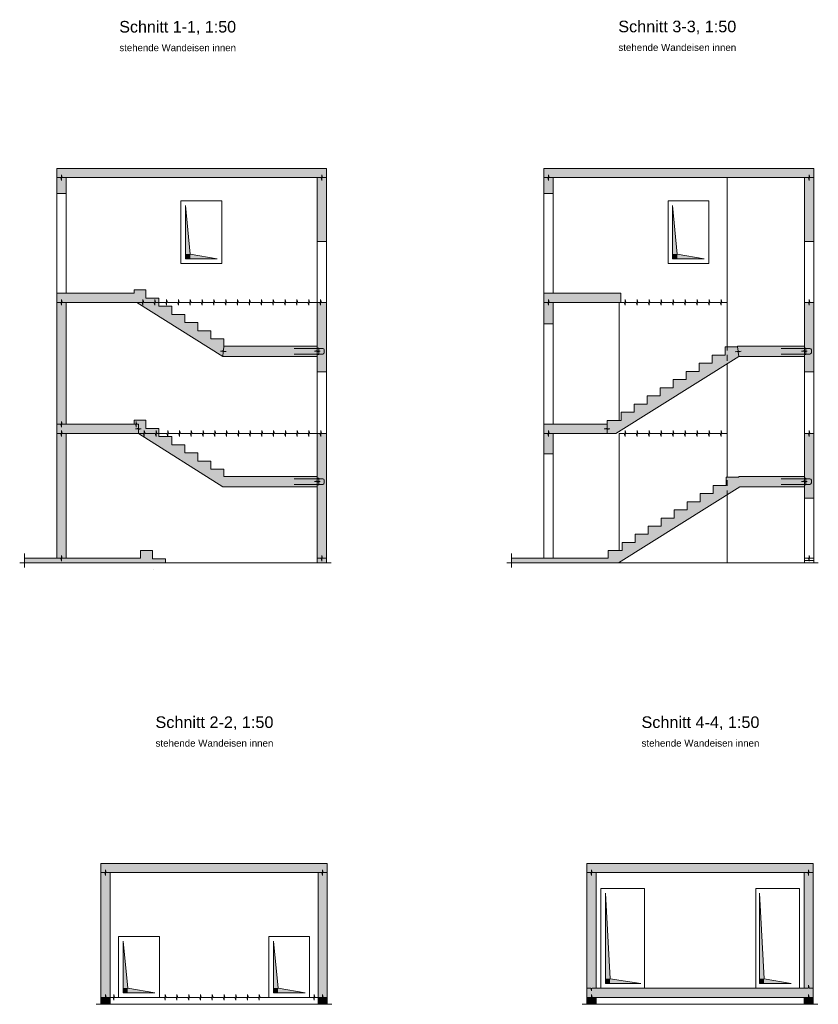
# Model space of a CAD drawing. Header units: metres. Extents: x 1.3 to 40.1, y 2.9 to 25.8.
# Tile 2 of 2: x 22.9 to 40.1, y 4.6 to 25.8. Entities that reach past the tile are written whole.
import ezdxf

# ---------------------------------------------------------------- set-up
doc = ezdxf.new("R2010")
doc.units = ezdxf.units.M
doc.linetypes.add('AUSGEZOGEN', pattern=[0])
doc.linetypes.add('STRICHLINIE_S4', pattern=[0.165, 0.125, -0.04])
for name, color, linetype, lineweight in [('XR$1$Aussparungszeichen', 117, 'AUSGEZOGEN', 35), ('XR$1$Beton Ansicht', 117, 'AUSGEZOGEN', 35), ('XR$1$Beton geschnitten', 117, 'AUSGEZOGEN', 50), ('XR$1$Beton verdeckt vorne', 117, 'STRICHLINIE_S4', 25), ('XR$1$Betonierfugen', 7, 'AUSGEZOGEN', 25), ('XR$1$Einbauteile AE Wand', 5, 'AUSGEZOGEN', 35), ('XR$1$Schnittbegrenzung', 7, 'AUSGEZOGEN', 25), ('XR$1$Stilflaeche', 7, 'AUSGEZOGEN', 25), ('XR$1$Text Schnitt', 7, 'AUSGEZOGEN', 25)]:
    doc.layers.add(name, color=color, linetype=linetype, lineweight=lineweight)
doc.styles.add('ARIAL', font='arial.ttf')

msp = doc.modelspace()

# ---------------------------------------------------------------- hatches: boundary and pattern name
at = {"layer": 'XR$1$Aussparungszeichen', "linetype": 'AUSGEZOGEN', "lineweight": 13, "transparency": 33554687}
for points in [[(26.51, 21.8), (26.51, 20.75), (26.61, 20.75)], [(37.01, 21.8), (37.01, 20.75), (37.11, 20.75)], [(26.61, 20.75), (26.51, 20.75), (26.51, 20.65), (26.61, 20.65)], [(26.61, 20.75), (26.61, 20.65), (27.19, 20.65)], [(37.11, 20.75), (37.01, 20.75), (37.01, 20.65), (37.11, 20.65)], [(37.11, 20.75), (37.11, 20.65), (37.69, 20.65)], [(35.562, 6.97), (35.562, 5.12), (35.662, 5.12)], [(38.882, 6.97), (38.882, 5.12), (38.982, 5.12)], [(25.165, 5.93), (25.165, 4.92), (25.265, 4.92)], [(28.405, 5.93), (28.405, 4.92), (28.505, 4.92)], [(35.662, 5.12), (35.562, 5.12), (35.562, 5.02), (35.662, 5.02)], [(35.662, 5.12), (35.662, 5.02), (36.322, 5.02)], [(38.982, 5.12), (38.882, 5.12), (38.882, 5.02), (38.982, 5.02)], [(38.982, 5.12), (38.982, 5.02), (39.562, 5.02)], [(25.265, 4.92), (25.165, 4.92), (25.165, 4.82), (25.265, 4.82)], [(25.265, 4.92), (25.265, 4.82), (25.845, 4.82)], [(28.505, 4.92), (28.405, 4.92), (28.405, 4.82), (28.505, 4.82)], [(28.505, 4.92), (28.505, 4.82), (29.085, 4.82)]]:
    msp.add_hatch(color=7, dxfattribs=at).paths.add_polyline_path(points)
at = {"layer": 'XR$1$Stilflaeche', "linetype": 'AUSGEZOGEN', "lineweight": 13, "transparency": 33554687}
for points in [[(23.735, 22.4), (29.35, 22.4), (29.35, 21.02), (29.55, 21.02), (29.55, 22.6), (23.735, 22.6)], [(38.185, 22.6), (34.235, 22.6), (34.235, 22.06), (34.435, 22.06), (34.435, 22.4), (38.185, 22.4)], [(40.05, 22.4), (40.05, 22.6), (38.185, 22.6), (38.185, 22.4)], [(23.735, 22.06), (23.935, 22.06), (23.935, 22.4), (23.735, 22.4)], [(39.85, 21.02), (40.05, 21.02), (40.05, 22.4), (39.85, 22.4)], [(27.335, 18.921), (27.055, 18.921), (27.055, 19.097), (26.775, 19.097), (26.775, 19.273), (26.495, 19.273), (26.495, 19.449), (26.215, 19.449), (26.215, 19.625), (25.935, 19.625), (25.935, 19.801), (25.655, 19.801), (25.655, 19.977), (25.4, 19.977), (25.4, 19.91), (23.735, 19.91), (23.735, 19.71), (25.461, 19.71), (27.315, 18.545), (29.35, 18.545), (29.35, 18.765), (27.335, 18.765)], [(34.235, 19.71), (35.895, 19.71), (35.895, 19.91), (34.235, 19.91)], [(23.735, 19.71), (23.735, 17.08), (23.935, 17.08), (23.935, 19.71)], [(29.35, 19.71), (29.35, 18.21), (29.55, 18.21), (29.55, 19.71)], [(34.435, 19.25), (34.435, 19.71), (34.235, 19.71), (34.235, 19.25)], [(40.05, 19.71), (39.85, 19.71), (39.85, 18.21), (40.05, 18.21)], [(35.596, 17.165), (35.596, 17.08), (34.235, 17.08), (34.235, 16.44), (34.435, 16.44), (34.435, 16.88), (35.786, 16.88), (38.435, 18.545), (39.85, 18.545), (39.85, 18.765), (38.411, 18.765), (38.411, 18.749), (38.141, 18.749), (38.141, 18.573), (37.861, 18.573), (37.861, 18.397), (37.581, 18.397), (37.581, 18.221), (37.301, 18.221), (37.301, 18.045), (37.021, 18.045), (37.021, 17.869), (36.741, 17.869), (36.741, 17.693), (36.461, 17.693), (36.461, 17.517), (36.181, 17.517), (36.181, 17.341), (35.901, 17.341), (35.901, 17.165)], [(25.4, 17.08), (23.735, 17.08), (23.735, 16.88), (25.493, 16.88), (27.315, 15.735), (29.35, 15.735), (29.35, 15.955), (27.335, 15.955), (27.335, 16.111), (27.055, 16.111), (27.055, 16.287), (26.775, 16.287), (26.775, 16.463), (26.495, 16.463), (26.495, 16.639), (26.215, 16.639), (26.215, 16.815), (25.935, 16.815), (25.935, 16.991), (25.655, 16.991), (25.655, 17.167), (25.4, 17.167)], [(23.035, 14.19), (23.035, 14.09), (26.074, 14.09), (26.074, 14.175), (25.794, 14.175), (25.794, 14.357), (25.539, 14.357), (25.539, 14.19), (23.935, 14.19), (23.935, 16.88), (23.735, 16.88), (23.735, 14.19)], [(29.35, 16.88), (29.35, 14.09), (29.55, 14.09), (29.55, 16.88)], [(40.05, 16.88), (39.85, 16.88), (39.85, 15.49), (40.05, 15.49)], [(39.85, 15.955), (38.435, 15.955), (38.435, 15.939), (38.165, 15.939), (38.165, 15.763), (37.885, 15.763), (37.885, 15.587), (37.605, 15.587), (37.605, 15.411), (37.325, 15.411), (37.325, 15.235), (37.045, 15.235), (37.045, 15.059), (36.765, 15.059), (36.765, 14.883), (36.485, 14.883), (36.485, 14.707), (36.205, 14.707), (36.205, 14.531), (35.925, 14.531), (35.925, 14.355), (35.62, 14.355), (35.62, 14.19), (33.535, 14.19), (33.535, 14.09), (35.841, 14.09), (38.458, 15.735), (39.85, 15.735)], [(24.685, 7.61), (24.685, 7.41), (27.925, 7.41), (27.925, 7.61)], [(27.925, 7.61), (27.925, 7.41), (29.565, 7.41), (29.565, 7.61)], [(35.162, 7.61), (35.162, 7.41), (38.402, 7.41), (38.402, 7.61)], [(38.402, 7.61), (38.402, 7.41), (40.042, 7.41), (40.042, 7.61)], [(24.685, 5.56), (24.885, 5.56), (24.885, 7.41), (24.685, 7.41)], [(29.365, 5.56), (29.565, 5.56), (29.565, 7.41), (29.365, 7.41)], [(35.162, 6.91), (35.362, 6.91), (35.362, 7.41), (35.162, 7.41)], [(39.842, 6.91), (40.042, 6.91), (40.042, 7.41), (39.842, 7.41)], [(35.162, 4.72), (35.362, 4.72), (35.362, 6.91), (35.162, 6.91)], [(39.842, 4.72), (40.042, 4.72), (40.042, 6.91), (39.842, 6.91)], [(24.685, 4.72), (24.885, 4.72), (24.885, 5.56), (24.685, 5.56)], [(29.365, 4.72), (29.565, 4.72), (29.565, 5.56), (29.365, 5.56)], [(35.362, 4.72), (38.602, 4.72), (38.622, 4.92), (35.362, 4.92)], [(38.602, 4.72), (39.842, 4.72), (39.842, 4.92), (38.622, 4.92)], [(24.685, 4.57), (24.885, 4.57), (24.885, 4.72), (24.685, 4.72)], [(29.365, 4.57), (29.565, 4.57), (29.565, 4.72), (29.365, 4.72)], [(35.162, 4.57), (35.362, 4.57), (35.362, 4.72), (35.162, 4.72)], [(39.842, 4.57), (40.042, 4.57), (40.042, 4.72), (39.842, 4.72)]]:
    msp.add_hatch(color=91, dxfattribs=at).paths.add_polyline_path(points)

# ---------------------------------------------------------------- linework, layer by layer
at = {"layer": 'XR$1$Aussparungszeichen', "color": 8, "linetype": 'AUSGEZOGEN', "lineweight": 13, "transparency": 33554687}
for p, q in [((26.41, 21.9), (26.41, 20.55)), ((27.29, 21.9), (26.41, 21.9)), ((27.29, 20.55), (27.29, 21.9)), ((36.91, 21.9), (36.91, 20.55)), ((37.79, 21.9), (36.91, 21.9)), ((37.79, 20.55), (37.79, 21.9)), ((26.51, 21.8), (26.61, 20.75)), ((26.51, 20.65), (26.51, 21.8)), ((37.01, 21.8), (37.11, 20.75)), ((37.01, 20.65), (37.01, 21.8)), ((27.19, 20.65), (26.51, 20.65)), ((26.61, 20.75), (27.19, 20.65)), ((37.69, 20.65), (37.01, 20.65)), ((37.11, 20.75), (37.69, 20.65)), ((26.41, 20.55), (27.29, 20.55)), ((36.91, 20.55), (37.79, 20.55)), ((35.462, 7.07), (35.462, 4.92)), ((36.402, 7.07), (35.462, 7.07)), ((36.402, 4.92), (36.402, 7.07)), ((38.802, 7.07), (38.802, 4.92)), ((39.742, 7.07), (38.802, 7.07)), ((39.742, 4.92), (39.742, 7.07)), ((35.562, 6.97), (35.662, 5.12)), ((35.562, 5.02), (35.562, 6.97)), ((38.882, 6.97), (38.982, 5.12)), ((38.882, 5.02), (38.882, 6.97)), ((25.065, 6.03), (25.065, 4.72)), ((25.945, 6.03), (25.065, 6.03)), ((25.945, 4.72), (25.945, 6.03)), ((28.305, 6.03), (28.305, 4.72)), ((29.185, 6.03), (28.305, 6.03)), ((29.185, 4.72), (29.185, 6.03)), ((25.165, 5.93), (25.265, 4.92)), ((25.165, 4.82), (25.165, 5.93)), ((28.405, 5.93), (28.505, 4.92)), ((28.405, 4.82), (28.405, 5.93)), ((35.662, 5.12), (36.322, 5.02)), ((38.982, 5.12), (39.562, 5.02)), ((25.265, 4.92), (25.845, 4.82)), ((28.505, 4.92), (29.085, 4.82)), ((35.462, 4.92), (36.402, 4.92)), ((36.322, 5.02), (35.562, 5.02)), ((38.802, 4.92), (39.742, 4.92)), ((39.562, 5.02), (38.882, 5.02)), ((25.065, 4.72), (25.945, 4.72)), ((25.845, 4.82), (25.165, 4.82)), ((28.305, 4.72), (29.185, 4.72)), ((29.085, 4.82), (28.405, 4.82))]:
    msp.add_line(p, q, dxfattribs=at)
at = {"layer": 'XR$1$Beton Ansicht', "color": 8, "linetype": 'AUSGEZOGEN', "lineweight": 13, "transparency": 33554687}
for p, q in [((38.185, 22.4), (38.185, 18.749)), ((23.735, 22.06), (23.735, 19.91)), ((23.935, 22.06), (23.935, 19.91)), ((27.29, 21.9), (26.41, 21.9)), ((26.41, 21.9), (26.41, 20.55)), ((27.29, 20.55), (27.29, 21.9)), ((34.235, 22.06), (34.235, 19.91)), ((34.435, 22.06), (34.435, 19.91)), ((37.79, 21.9), (36.91, 21.9)), ((36.91, 21.9), (36.91, 20.55)), ((37.79, 20.55), (37.79, 21.9)), ((29.35, 21.02), (29.35, 19.71)), ((29.55, 19.71), (29.55, 21.02)), ((39.85, 19.71), (39.85, 21.02)), ((40.05, 19.71), (40.05, 21.02)), ((26.41, 20.55), (27.29, 20.55)), ((36.91, 20.55), (37.79, 20.55)), ((35.855, 19.71), (35.855, 17.165)), ((34.235, 19.25), (34.235, 17.08)), ((34.435, 19.25), (34.435, 17.08)), ((38.185, 18.388), (38.185, 15.939)), ((29.35, 18.21), (29.35, 16.88)), ((29.55, 16.88), (29.55, 18.21)), ((39.85, 16.88), (39.85, 18.21)), ((40.05, 18.21), (40.05, 16.88)), ((35.855, 16.88), (35.855, 14.355)), ((34.235, 16.44), (34.235, 14.19)), ((34.435, 16.44), (34.435, 14.19)), ((38.185, 15.563), (38.185, 14.09)), ((39.85, 15.49), (39.85, 14.14)), ((40.05, 15.49), (40.05, 14.14)), ((35.462, 4.92), (35.462, 7.07)), ((35.462, 7.07), (36.402, 7.07)), ((36.402, 7.07), (36.402, 4.92)), ((38.802, 4.92), (38.802, 7.07)), ((38.802, 7.07), (39.742, 7.07)), ((39.742, 7.07), (39.742, 4.92)), ((25.065, 6.03), (25.945, 6.03)), ((25.065, 4.72), (25.065, 6.03)), ((25.945, 6.03), (25.945, 4.72)), ((28.305, 6.03), (29.185, 6.03)), ((28.305, 4.72), (28.305, 6.03)), ((29.185, 6.03), (29.185, 4.72)), ((36.402, 4.92), (35.462, 4.92)), ((39.742, 4.92), (38.802, 4.92)), ((25.945, 4.72), (25.065, 4.72)), ((29.185, 4.72), (28.305, 4.72))]:
    msp.add_line(p, q, dxfattribs=at)
at = {"layer": 'XR$1$Beton geschnitten', "color": 8, "linetype": 'AUSGEZOGEN', "lineweight": 13, "transparency": 33554687}
for p, q in [((27.685, 22.6), (23.735, 22.6)), ((23.735, 22.6), (23.735, 22.4)), ((29.55, 22.6), (27.685, 22.6)), ((29.55, 22.6), (29.35, 22.6)), ((29.55, 21.02), (29.55, 22.6)), ((29.55, 22.4), (29.55, 22.6)), ((38.185, 22.6), (34.235, 22.6)), ((34.235, 22.6), (34.235, 22.4)), ((40.05, 22.6), (38.185, 22.6)), ((40.05, 22.6), (39.85, 22.6)), ((40.05, 21.02), (40.05, 22.6)), ((40.05, 22.4), (40.05, 22.6)), ((23.735, 22.4), (23.735, 22.06)), ((23.935, 22.06), (23.935, 22.4)), ((27.485, 22.4), (23.935, 22.4)), ((27.485, 22.4), (29.35, 22.4)), ((29.35, 22.4), (29.35, 21.02)), ((34.235, 22.4), (34.235, 22.06)), ((34.435, 22.4), (37.985, 22.4)), ((34.435, 22.06), (34.435, 22.4)), ((37.985, 22.4), (39.85, 22.4)), ((39.85, 22.4), (39.85, 21.02)), ((23.735, 22.06), (23.935, 22.06)), ((34.235, 22.06), (34.435, 22.06)), ((29.35, 21.02), (29.55, 21.02)), ((39.85, 21.02), (40.05, 21.02)), ((25.655, 19.977), (25.4, 19.977)), ((25.4, 19.977), (25.4, 19.91)), ((25.655, 19.801), (25.655, 19.977)), ((25.4, 19.91), (23.735, 19.91)), ((23.735, 19.91), (23.735, 19.71)), ((25.935, 19.801), (25.655, 19.801)), ((25.935, 19.625), (25.935, 19.801)), ((34.235, 19.91), (34.235, 19.71)), ((35.895, 19.91), (34.235, 19.91)), ((35.895, 19.71), (35.895, 19.91)), ((23.735, 19.71), (23.735, 17.08)), ((23.935, 19.71), (25.461, 19.71)), ((23.935, 17.08), (23.935, 19.71)), ((25.461, 19.71), (27.315, 18.545)), ((26.215, 19.625), (25.935, 19.625)), ((26.215, 19.449), (26.215, 19.625)), ((29.35, 19.71), (29.35, 18.765)), ((29.35, 19.71), (29.55, 19.71)), ((29.55, 18.21), (29.55, 19.71)), ((34.235, 19.71), (34.235, 19.25)), ((34.435, 19.71), (35.895, 19.71)), ((34.435, 19.25), (34.435, 19.71)), ((39.85, 19.71), (39.85, 18.765)), ((40.05, 19.71), (39.85, 19.71)), ((40.05, 18.21), (40.05, 19.71)), ((26.495, 19.449), (26.215, 19.449)), ((26.495, 19.273), (26.495, 19.449)), ((26.775, 19.273), (26.495, 19.273)), ((26.775, 19.097), (26.775, 19.273)), ((34.235, 19.25), (34.435, 19.25)), ((27.055, 19.097), (26.775, 19.097)), ((27.055, 18.921), (27.055, 19.097)), ((27.335, 18.921), (27.055, 18.921)), ((27.335, 18.765), (27.335, 18.921)), ((29.35, 18.765), (27.335, 18.765)), ((38.141, 18.573), (38.141, 18.749)), ((38.141, 18.749), (38.411, 18.749)), ((38.411, 18.749), (38.411, 18.765)), ((38.411, 18.765), (38.435, 18.765)), ((39.85, 18.765), (38.435, 18.765)), ((27.315, 18.545), (29.35, 18.545)), ((29.35, 18.545), (29.35, 18.21)), ((38.435, 18.545), (35.786, 16.88)), ((37.861, 18.397), (37.861, 18.573)), ((37.861, 18.573), (38.141, 18.573)), ((38.435, 18.545), (39.85, 18.545)), ((39.85, 18.545), (39.85, 18.21)), ((37.581, 18.221), (37.581, 18.397)), ((37.581, 18.397), (37.861, 18.397)), ((29.35, 18.21), (29.55, 18.21)), ((37.301, 18.045), (37.301, 18.221)), ((37.301, 18.221), (37.581, 18.221)), ((39.85, 18.21), (40.05, 18.21)), ((36.741, 17.693), (36.741, 17.869)), ((36.741, 17.869), (37.021, 17.869)), ((37.021, 17.869), (37.021, 18.045)), ((37.021, 18.045), (37.301, 18.045)), ((36.461, 17.517), (36.461, 17.693)), ((36.461, 17.693), (36.741, 17.693)), ((36.181, 17.341), (36.181, 17.517)), ((36.181, 17.517), (36.461, 17.517)), ((35.901, 17.165), (35.901, 17.341)), ((35.901, 17.341), (36.181, 17.341)), ((23.735, 17.08), (23.735, 16.88)), ((25.4, 17.08), (23.935, 17.08)), ((25.655, 17.167), (25.4, 17.167)), ((25.4, 17.167), (25.4, 17.08)), ((25.655, 16.991), (25.655, 17.167)), ((25.935, 16.991), (25.655, 16.991)), ((25.935, 16.815), (25.935, 16.991)), ((34.235, 17.08), (34.235, 16.88)), ((34.435, 17.08), (34.235, 17.08)), ((35.596, 17.08), (34.435, 17.08)), ((35.596, 17.165), (35.901, 17.165)), ((35.596, 17.08), (35.596, 17.165)), ((23.735, 16.88), (23.735, 14.19)), ((23.935, 16.88), (25.493, 16.88)), ((23.935, 14.19), (23.935, 16.88)), ((25.493, 16.88), (27.315, 15.735)), ((26.215, 16.815), (25.935, 16.815)), ((26.215, 16.639), (26.215, 16.815)), ((29.35, 16.88), (29.35, 15.955)), ((29.55, 16.88), (29.35, 16.88)), ((29.55, 14.19), (29.55, 16.88)), ((34.235, 16.88), (34.235, 16.44)), ((34.435, 16.88), (35.596, 16.88)), ((34.435, 16.335), (34.435, 16.88)), ((35.596, 16.88), (35.786, 16.88)), ((39.85, 16.88), (39.85, 15.955)), ((40.05, 16.88), (39.85, 16.88)), ((40.05, 15.49), (40.05, 16.88)), ((26.495, 16.639), (26.215, 16.639)), ((26.495, 16.463), (26.495, 16.639)), ((26.775, 16.463), (26.495, 16.463)), ((26.775, 16.287), (26.775, 16.463)), ((34.235, 16.44), (34.435, 16.44)), ((27.055, 16.287), (26.775, 16.287)), ((27.055, 16.111), (27.055, 16.287)), ((27.335, 16.111), (27.055, 16.111)), ((27.335, 15.955), (27.335, 16.111)), ((29.35, 15.955), (27.335, 15.955)), ((38.165, 15.763), (38.165, 15.939)), ((38.165, 15.939), (38.435, 15.939)), ((38.435, 15.939), (38.435, 15.955)), ((38.435, 15.955), (38.458, 15.955)), ((39.85, 15.955), (38.458, 15.955)), ((27.315, 15.735), (29.35, 15.735)), ((29.35, 15.735), (29.35, 14.19)), ((38.458, 15.735), (35.841, 14.09)), ((37.885, 15.587), (37.885, 15.763)), ((37.885, 15.763), (38.165, 15.763)), ((38.458, 15.735), (39.85, 15.735)), ((39.85, 15.735), (39.85, 15.49)), ((37.605, 15.411), (37.605, 15.587)), ((37.605, 15.587), (37.885, 15.587)), ((37.325, 15.235), (37.325, 15.411)), ((37.325, 15.411), (37.605, 15.411)), ((39.85, 15.49), (40.05, 15.49)), ((37.045, 15.059), (37.045, 15.235)), ((37.045, 15.235), (37.325, 15.235)), ((36.485, 14.707), (36.485, 14.883)), ((36.485, 14.883), (36.765, 14.883)), ((36.765, 14.883), (36.765, 15.059)), ((36.765, 15.059), (37.045, 15.059)), ((36.205, 14.531), (36.205, 14.707)), ((36.205, 14.707), (36.485, 14.707)), ((35.925, 14.355), (35.925, 14.531)), ((35.925, 14.531), (36.205, 14.531)), ((23.035, 14.29), (23.035, 13.99)), ((25.539, 14.357), (25.539, 14.19)), ((25.794, 14.357), (25.539, 14.357)), ((25.794, 14.175), (25.794, 14.357)), ((33.535, 14.29), (33.535, 13.99)), ((35.62, 14.19), (35.62, 14.355)), ((35.62, 14.355), (35.925, 14.355)), ((22.935, 14.09), (29.65, 14.09)), ((23.735, 14.19), (23.035, 14.19)), ((25.539, 14.19), (23.935, 14.19)), ((26.074, 14.175), (25.794, 14.175)), ((26.074, 14.09), (26.074, 14.175)), ((29.35, 14.19), (29.35, 14.09)), ((29.55, 14.09), (29.55, 14.19)), ((33.435, 14.09), (40.15, 14.09)), ((34.235, 14.19), (33.535, 14.19)), ((34.435, 14.19), (34.235, 14.19)), ((35.62, 14.19), (34.435, 14.19)), ((40.05, 14.14), (39.85, 14.14)), ((39.85, 14.14), (39.85, 14.09)), ((40.05, 14.09), (40.05, 14.14)), ((25.826, 13.94), (25.826, 13.94)), ((25.826, 13.94), (25.826, 13.94)), ((24.685, 7.61), (24.685, 7.41)), ((28.125, 7.61), (24.685, 7.61)), ((29.565, 7.61), (28.125, 7.61)), ((29.565, 7.41), (29.565, 7.61)), ((35.162, 7.61), (35.162, 7.41)), ((38.622, 7.61), (35.162, 7.61)), ((40.042, 7.61), (38.622, 7.61)), ((40.042, 7.41), (40.042, 7.61)), ((24.685, 7.41), (24.685, 5.56)), ((24.885, 7.41), (28.125, 7.41)), ((24.885, 5.56), (24.885, 7.41)), ((28.125, 7.41), (29.365, 7.41)), ((29.365, 7.41), (29.365, 5.56)), ((29.565, 5.56), (29.565, 7.41)), ((35.162, 7.41), (35.162, 6.91)), ((35.362, 6.91), (35.362, 7.41)), ((35.362, 7.41), (38.622, 7.41)), ((38.622, 7.41), (39.842, 7.41)), ((39.842, 7.41), (39.842, 6.91)), ((40.042, 6.91), (40.042, 7.41)), ((35.162, 6.91), (35.162, 4.57)), ((35.362, 4.92), (35.362, 6.91)), ((39.842, 6.91), (39.842, 4.92)), ((40.042, 4.57), (40.042, 6.91)), ((24.685, 5.56), (24.685, 4.57)), ((24.885, 4.57), (24.885, 5.56)), ((29.365, 5.56), (29.365, 4.57)), ((29.565, 4.57), (29.565, 5.56)), ((39.842, 4.92), (35.362, 4.92)), ((39.842, 4.72), (35.362, 4.72)), ((35.362, 4.57), (35.362, 4.72)), ((39.842, 4.72), (39.842, 4.57))]:
    msp.add_line(p, q, dxfattribs=at)
at = {"layer": 'XR$1$Beton verdeckt vorne', "color": 8, "linetype": 'STRICHLINIE_S4', "lineweight": 13, "transparency": 33554687}
msp.add_line((38.185, 22.4), (38.185, 14.09), dxfattribs=at)
at = {"layer": 'XR$1$Betonierfugen', "color": 8, "linetype": 'AUSGEZOGEN', "lineweight": 13, "transparency": 33554687}
for p, q in [((23.821, 22.4), (23.735, 22.4)), ((23.735, 22.4), (23.735, 22.4)), ((23.835, 22.338), (23.821, 22.4)), ((23.835, 22.4), (23.835, 22.463)), ((23.835, 22.463), (23.849, 22.4)), ((23.835, 22.4), (23.835, 22.338)), ((23.935, 22.4), (23.849, 22.4)), ((29.35, 22.4), (29.436, 22.4)), ((29.45, 22.338), (29.436, 22.4)), ((29.45, 22.4), (29.45, 22.463)), ((29.45, 22.463), (29.464, 22.4)), ((29.45, 22.4), (29.45, 22.338)), ((29.464, 22.4), (29.55, 22.4)), ((29.55, 22.4), (29.55, 22.4)), ((34.321, 22.4), (34.235, 22.4)), ((34.235, 22.4), (34.235, 22.4)), ((34.335, 22.338), (34.321, 22.4)), ((34.335, 22.4), (34.335, 22.463)), ((34.335, 22.463), (34.349, 22.4)), ((34.335, 22.4), (34.335, 22.338)), ((34.435, 22.4), (34.349, 22.4)), ((39.85, 22.4), (39.936, 22.4)), ((39.95, 22.338), (39.936, 22.4)), ((39.95, 22.4), (39.95, 22.463)), ((39.95, 22.463), (39.964, 22.4)), ((39.95, 22.4), (39.95, 22.338)), ((39.964, 22.4), (40.05, 22.4)), ((40.05, 22.4), (40.05, 22.4)), ((23.835, 19.71), (23.835, 19.773)), ((23.835, 19.773), (23.849, 19.71)), ((25.589, 19.71), (25.589, 19.773)), ((25.589, 19.773), (25.607, 19.71)), ((25.845, 19.71), (25.845, 19.773)), ((25.845, 19.773), (25.862, 19.71)), ((26.1, 19.71), (26.1, 19.773)), ((26.1, 19.773), (26.118, 19.71)), ((26.356, 19.71), (26.356, 19.773)), ((26.356, 19.773), (26.373, 19.71)), ((26.611, 19.71), (26.611, 19.773)), ((26.611, 19.773), (26.629, 19.71)), ((26.867, 19.71), (26.867, 19.773)), ((26.867, 19.773), (26.885, 19.71)), ((27.122, 19.71), (27.122, 19.773)), ((27.122, 19.773), (27.14, 19.71)), ((27.378, 19.71), (27.378, 19.773)), ((27.378, 19.773), (27.396, 19.71)), ((27.633, 19.71), (27.633, 19.773)), ((27.633, 19.773), (27.651, 19.71)), ((27.889, 19.71), (27.889, 19.773)), ((27.889, 19.773), (27.907, 19.71)), ((28.144, 19.71), (28.144, 19.773)), ((28.144, 19.773), (28.162, 19.71)), ((28.4, 19.71), (28.4, 19.773)), ((28.4, 19.773), (28.418, 19.71)), ((28.655, 19.71), (28.655, 19.773)), ((28.655, 19.773), (28.673, 19.71)), ((28.911, 19.71), (28.911, 19.773)), ((28.911, 19.773), (28.929, 19.71)), ((29.166, 19.71), (29.166, 19.773)), ((29.166, 19.773), (29.184, 19.71)), ((29.422, 19.71), (29.422, 19.773)), ((29.422, 19.773), (29.44, 19.71)), ((34.335, 19.71), (34.335, 19.773)), ((34.335, 19.773), (34.349, 19.71)), ((35.984, 19.71), (35.984, 19.773)), ((35.984, 19.773), (36.002, 19.71)), ((36.243, 19.71), (36.243, 19.773)), ((36.243, 19.773), (36.261, 19.71)), ((36.502, 19.71), (36.502, 19.773)), ((36.502, 19.773), (36.52, 19.71)), ((36.761, 19.71), (36.761, 19.773)), ((36.761, 19.773), (36.779, 19.71)), ((37.02, 19.71), (37.02, 19.773)), ((37.02, 19.773), (37.038, 19.71)), ((37.279, 19.71), (37.279, 19.773)), ((37.279, 19.773), (37.297, 19.71)), ((37.537, 19.71), (37.537, 19.773)), ((37.537, 19.773), (37.556, 19.71)), ((37.796, 19.71), (37.796, 19.773)), ((37.796, 19.773), (37.814, 19.71)), ((38.055, 19.71), (38.055, 19.773)), ((38.055, 19.773), (38.073, 19.71)), ((39.95, 19.71), (39.95, 19.773)), ((39.95, 19.773), (39.964, 19.71)), ((23.821, 19.71), (23.735, 19.71)), ((23.735, 19.71), (23.735, 19.71)), ((23.835, 19.648), (23.821, 19.71)), ((23.835, 19.71), (23.835, 19.648)), ((23.935, 19.71), (23.849, 19.71)), ((25.461, 19.71), (25.571, 19.71)), ((25.589, 19.648), (25.571, 19.71)), ((25.589, 19.71), (25.589, 19.648)), ((25.607, 19.71), (25.717, 19.71)), ((25.717, 19.71), (25.827, 19.71)), ((25.845, 19.648), (25.827, 19.71)), ((25.845, 19.71), (25.845, 19.648)), ((25.862, 19.71), (25.972, 19.71)), ((25.972, 19.71), (26.082, 19.71)), ((26.1, 19.648), (26.082, 19.71)), ((26.1, 19.71), (26.1, 19.648)), ((26.118, 19.71), (26.228, 19.71)), ((26.228, 19.71), (26.338, 19.71)), ((26.356, 19.648), (26.338, 19.71)), ((26.356, 19.71), (26.356, 19.648)), ((26.373, 19.71), (26.483, 19.71)), ((26.483, 19.71), (26.593, 19.71)), ((26.611, 19.648), (26.593, 19.71)), ((26.611, 19.71), (26.611, 19.648)), ((26.629, 19.71), (26.739, 19.71)), ((26.739, 19.71), (26.849, 19.71)), ((26.867, 19.648), (26.849, 19.71)), ((26.867, 19.71), (26.867, 19.648)), ((26.885, 19.71), (26.994, 19.71)), ((26.994, 19.71), (27.104, 19.71)), ((27.122, 19.648), (27.104, 19.71)), ((27.122, 19.71), (27.122, 19.648)), ((27.14, 19.71), (27.25, 19.71)), ((27.25, 19.71), (27.36, 19.71)), ((27.378, 19.648), (27.36, 19.71)), ((27.378, 19.71), (27.378, 19.648)), ((27.396, 19.71), (27.505, 19.71)), ((27.505, 19.71), (27.615, 19.71)), ((27.633, 19.648), (27.615, 19.71)), ((27.633, 19.71), (27.633, 19.648)), ((27.651, 19.71), (27.761, 19.71)), ((27.761, 19.71), (27.871, 19.71)), ((27.889, 19.648), (27.871, 19.71)), ((27.889, 19.71), (27.889, 19.648)), ((27.907, 19.71), (28.017, 19.71)), ((28.017, 19.71), (28.126, 19.71)), ((28.144, 19.648), (28.126, 19.71)), ((28.144, 19.71), (28.144, 19.648)), ((28.162, 19.71), (28.272, 19.71)), ((28.272, 19.71), (28.382, 19.71)), ((28.4, 19.648), (28.382, 19.71)), ((28.4, 19.71), (28.4, 19.648)), ((28.418, 19.71), (28.528, 19.71)), ((28.528, 19.71), (28.637, 19.71)), ((28.655, 19.648), (28.637, 19.71)), ((28.655, 19.71), (28.655, 19.648)), ((28.673, 19.71), (28.783, 19.71)), ((28.783, 19.71), (28.893, 19.71)), ((28.911, 19.648), (28.893, 19.71)), ((28.911, 19.71), (28.911, 19.648)), ((28.929, 19.71), (29.039, 19.71)), ((29.039, 19.71), (29.148, 19.71)), ((29.166, 19.648), (29.148, 19.71)), ((29.166, 19.71), (29.166, 19.648)), ((29.184, 19.71), (29.294, 19.71)), ((29.294, 19.71), (29.404, 19.71)), ((29.422, 19.648), (29.404, 19.71)), ((29.422, 19.71), (29.422, 19.648)), ((29.44, 19.71), (29.55, 19.71)), ((29.55, 19.71), (29.55, 19.71)), ((34.321, 19.71), (34.235, 19.71)), ((34.235, 19.71), (34.235, 19.71)), ((34.335, 19.648), (34.321, 19.71)), ((34.335, 19.71), (34.335, 19.648)), ((34.435, 19.71), (34.349, 19.71)), ((35.855, 19.71), (35.966, 19.71)), ((35.984, 19.648), (35.966, 19.71)), ((35.984, 19.71), (35.984, 19.648)), ((36.002, 19.71), (36.114, 19.71)), ((36.114, 19.71), (36.225, 19.71)), ((36.243, 19.648), (36.225, 19.71)), ((36.243, 19.71), (36.243, 19.648)), ((36.261, 19.71), (36.372, 19.71)), ((36.372, 19.71), (36.484, 19.71)), ((36.502, 19.648), (36.484, 19.71)), ((36.502, 19.71), (36.502, 19.648)), ((36.52, 19.71), (36.631, 19.71)), ((36.631, 19.71), (36.743, 19.71)), ((36.761, 19.648), (36.743, 19.71)), ((36.761, 19.71), (36.761, 19.648)), ((36.779, 19.71), (36.89, 19.71)), ((36.89, 19.71), (37.002, 19.71)), ((37.02, 19.648), (37.002, 19.71)), ((37.02, 19.71), (37.02, 19.648)), ((37.038, 19.71), (37.149, 19.71)), ((37.149, 19.71), (37.26, 19.71)), ((37.279, 19.648), (37.26, 19.71)), ((37.279, 19.71), (37.279, 19.648)), ((37.297, 19.71), (37.408, 19.71)), ((37.408, 19.71), (37.519, 19.71)), ((37.537, 19.648), (37.519, 19.71)), ((37.537, 19.71), (37.537, 19.648)), ((37.556, 19.71), (37.667, 19.71)), ((37.667, 19.71), (37.778, 19.71)), ((37.796, 19.648), (37.778, 19.71)), ((37.796, 19.71), (37.796, 19.648)), ((37.814, 19.71), (37.926, 19.71)), ((37.926, 19.71), (38.037, 19.71)), ((38.055, 19.648), (38.037, 19.71)), ((38.055, 19.71), (38.055, 19.648)), ((38.073, 19.71), (38.185, 19.71)), ((38.185, 19.71), (38.185, 19.71)), ((39.85, 19.71), (39.936, 19.71)), ((39.95, 19.648), (39.936, 19.71)), ((39.95, 19.71), (39.95, 19.648)), ((39.964, 19.71), (40.05, 19.71)), ((40.05, 19.71), (40.05, 19.71)), ((27.326, 18.67), (27.335, 18.765)), ((29.35, 18.67), (29.35, 18.765)), ((29.35, 18.765), (29.35, 18.765)), ((38.411, 18.749), (38.421, 18.661)), ((39.85, 18.67), (39.85, 18.765)), ((39.85, 18.765), (39.85, 18.765)), ((27.262, 18.661), (27.326, 18.67)), ((27.325, 18.655), (27.262, 18.661)), ((27.315, 18.545), (27.323, 18.64)), ((27.387, 18.649), (27.323, 18.64)), ((27.325, 18.655), (27.387, 18.649)), ((29.287, 18.655), (29.35, 18.67)), ((29.35, 18.655), (29.287, 18.655)), ((29.35, 18.655), (29.412, 18.655)), ((29.412, 18.655), (29.35, 18.64)), ((29.35, 18.545), (29.35, 18.64)), ((38.361, 18.64), (38.421, 18.661)), ((38.423, 18.647), (38.361, 18.64)), ((38.423, 18.647), (38.485, 18.654)), ((38.485, 18.654), (38.424, 18.633)), ((38.424, 18.633), (38.435, 18.545)), ((38.435, 18.545), (38.435, 18.545)), ((39.787, 18.655), (39.85, 18.67)), ((39.85, 18.655), (39.787, 18.655)), ((39.85, 18.655), (39.912, 18.655)), ((39.912, 18.655), (39.85, 18.64)), ((39.85, 18.545), (39.85, 18.64)), ((23.821, 17.08), (23.735, 17.08)), ((23.735, 17.08), (23.735, 17.08)), ((23.835, 17.018), (23.821, 17.08)), ((23.835, 17.08), (23.835, 17.143)), ((23.835, 17.143), (23.849, 17.08)), ((23.835, 17.08), (23.835, 17.018)), ((23.935, 17.08), (23.849, 17.08)), ((25.44, 17.08), (25.4, 17.08)), ((25.4, 17.08), (25.4, 17.08)), ((25.431, 16.98), (25.493, 16.994)), ((25.446, 17.018), (25.44, 17.08)), ((25.446, 17.08), (25.446, 17.143)), ((25.446, 17.143), (25.453, 17.08)), ((25.446, 17.08), (25.446, 17.018)), ((25.493, 17.08), (25.453, 17.08)), ((25.493, 16.994), (25.493, 17.08)), ((25.493, 17.08), (25.493, 17.08)), ((35.533, 16.98), (35.596, 16.994)), ((35.596, 17.08), (35.596, 16.994)), ((23.821, 16.88), (23.735, 16.88)), ((23.735, 16.88), (23.735, 16.88)), ((23.835, 16.818), (23.821, 16.88)), ((23.835, 16.88), (23.835, 16.943)), ((23.835, 16.943), (23.849, 16.88)), ((23.835, 16.88), (23.835, 16.818)), ((23.935, 16.88), (23.849, 16.88)), ((25.493, 16.98), (25.431, 16.98)), ((25.493, 16.98), (25.556, 16.98)), ((25.556, 16.98), (25.493, 16.966)), ((25.493, 16.88), (25.493, 16.966)), ((25.493, 16.88), (25.602, 16.88)), ((25.62, 16.818), (25.602, 16.88)), ((25.62, 16.88), (25.62, 16.943)), ((25.62, 16.943), (25.638, 16.88)), ((25.62, 16.88), (25.62, 16.818)), ((25.638, 16.88), (25.747, 16.88)), ((25.747, 16.88), (25.856, 16.88)), ((25.873, 16.818), (25.856, 16.88)), ((25.873, 16.88), (25.873, 16.943)), ((25.873, 16.943), (25.891, 16.88)), ((25.873, 16.88), (25.873, 16.818)), ((25.891, 16.88), (26, 16.88)), ((26, 16.88), (26.109, 16.88)), ((26.127, 16.818), (26.109, 16.88)), ((26.127, 16.88), (26.127, 16.943)), ((26.127, 16.943), (26.145, 16.88)), ((26.127, 16.88), (26.127, 16.818)), ((26.145, 16.88), (26.254, 16.88)), ((26.254, 16.88), (26.363, 16.88)), ((26.38, 16.818), (26.363, 16.88)), ((26.38, 16.88), (26.38, 16.943)), ((26.38, 16.943), (26.398, 16.88)), ((26.38, 16.88), (26.38, 16.818)), ((26.398, 16.88), (26.507, 16.88)), ((26.507, 16.88), (26.616, 16.88)), ((26.634, 16.818), (26.616, 16.88)), ((26.634, 16.88), (26.634, 16.943)), ((26.634, 16.943), (26.652, 16.88)), ((26.634, 16.88), (26.634, 16.818)), ((26.652, 16.88), (26.761, 16.88)), ((26.761, 16.88), (26.87, 16.88)), ((26.887, 16.818), (26.87, 16.88)), ((26.887, 16.88), (26.887, 16.943)), ((26.887, 16.943), (26.905, 16.88)), ((26.887, 16.88), (26.887, 16.818)), ((26.905, 16.88), (27.014, 16.88)), ((27.014, 16.88), (27.123, 16.88)), ((27.141, 16.818), (27.123, 16.88)), ((27.141, 16.88), (27.141, 16.943)), ((27.141, 16.943), (27.159, 16.88)), ((27.141, 16.88), (27.141, 16.818)), ((27.159, 16.88), (27.268, 16.88)), ((27.268, 16.88), (27.377, 16.88)), ((27.395, 16.818), (27.377, 16.88)), ((27.395, 16.88), (27.395, 16.943)), ((27.395, 16.943), (27.412, 16.88)), ((27.395, 16.88), (27.395, 16.818)), ((27.412, 16.88), (27.521, 16.88)), ((27.521, 16.88), (27.63, 16.88)), ((27.648, 16.818), (27.63, 16.88)), ((27.648, 16.88), (27.648, 16.943)), ((27.648, 16.943), (27.666, 16.88)), ((27.648, 16.88), (27.648, 16.818)), ((27.666, 16.88), (27.775, 16.88)), ((27.775, 16.88), (27.884, 16.88)), ((27.902, 16.818), (27.884, 16.88)), ((27.902, 16.88), (27.902, 16.943)), ((27.902, 16.943), (27.919, 16.88)), ((27.902, 16.88), (27.902, 16.818)), ((27.919, 16.88), (28.028, 16.88)), ((28.028, 16.88), (28.137, 16.88)), ((28.155, 16.818), (28.137, 16.88)), ((28.155, 16.88), (28.155, 16.943)), ((28.155, 16.943), (28.173, 16.88)), ((28.155, 16.88), (28.155, 16.818)), ((28.173, 16.88), (28.282, 16.88)), ((28.282, 16.88), (28.391, 16.88)), ((28.409, 16.818), (28.391, 16.88)), ((28.409, 16.88), (28.409, 16.943)), ((28.409, 16.943), (28.426, 16.88)), ((28.409, 16.88), (28.409, 16.818)), ((28.426, 16.88), (28.536, 16.88)), ((28.536, 16.88), (28.645, 16.88)), ((28.662, 16.818), (28.645, 16.88)), ((28.662, 16.88), (28.662, 16.943)), ((28.662, 16.943), (28.68, 16.88)), ((28.662, 16.88), (28.662, 16.818)), ((28.68, 16.88), (28.789, 16.88)), ((28.789, 16.88), (28.898, 16.88)), ((28.916, 16.818), (28.898, 16.88)), ((28.916, 16.88), (28.916, 16.943)), ((28.916, 16.943), (28.934, 16.88)), ((28.916, 16.88), (28.916, 16.818)), ((28.934, 16.88), (29.043, 16.88)), ((29.043, 16.88), (29.152, 16.88)), ((29.169, 16.818), (29.152, 16.88)), ((29.169, 16.88), (29.169, 16.943)), ((29.169, 16.943), (29.187, 16.88)), ((29.169, 16.88), (29.169, 16.818)), ((29.187, 16.88), (29.296, 16.88)), ((29.296, 16.88), (29.405, 16.88)), ((29.423, 16.818), (29.405, 16.88)), ((29.423, 16.88), (29.423, 16.943)), ((29.423, 16.943), (29.441, 16.88)), ((29.423, 16.88), (29.423, 16.818)), ((29.441, 16.88), (29.55, 16.88)), ((29.55, 16.88), (29.55, 16.88)), ((34.321, 16.88), (34.235, 16.88)), ((34.235, 16.88), (34.235, 16.88)), ((34.335, 16.818), (34.321, 16.88)), ((34.335, 16.88), (34.335, 16.943)), ((34.335, 16.943), (34.349, 16.88)), ((34.335, 16.88), (34.335, 16.818)), ((34.435, 16.88), (34.349, 16.88)), ((35.596, 16.98), (35.533, 16.98)), ((35.596, 16.98), (35.658, 16.98)), ((35.658, 16.98), (35.596, 16.966)), ((35.596, 16.966), (35.596, 16.88)), ((35.596, 16.88), (35.596, 16.88)), ((35.855, 16.88), (35.966, 16.88)), ((35.984, 16.818), (35.966, 16.88)), ((35.984, 16.88), (35.984, 16.943)), ((35.984, 16.943), (36.002, 16.88)), ((35.984, 16.88), (35.984, 16.818)), ((36.002, 16.88), (36.114, 16.88)), ((36.114, 16.88), (36.225, 16.88)), ((36.243, 16.818), (36.225, 16.88)), ((36.243, 16.88), (36.243, 16.943)), ((36.243, 16.943), (36.261, 16.88)), ((36.243, 16.88), (36.243, 16.818)), ((36.261, 16.88), (36.372, 16.88)), ((36.372, 16.88), (36.484, 16.88)), ((36.502, 16.818), (36.484, 16.88)), ((36.502, 16.88), (36.502, 16.943)), ((36.502, 16.943), (36.52, 16.88)), ((36.502, 16.88), (36.502, 16.818)), ((36.52, 16.88), (36.631, 16.88)), ((36.631, 16.88), (36.743, 16.88)), ((36.761, 16.818), (36.743, 16.88)), ((36.761, 16.88), (36.761, 16.943)), ((36.761, 16.943), (36.779, 16.88)), ((36.761, 16.88), (36.761, 16.818)), ((36.779, 16.88), (36.89, 16.88)), ((36.89, 16.88), (37.002, 16.88)), ((37.02, 16.818), (37.002, 16.88)), ((37.02, 16.88), (37.02, 16.943)), ((37.02, 16.943), (37.038, 16.88)), ((37.02, 16.88), (37.02, 16.818)), ((37.038, 16.88), (37.149, 16.88)), ((37.149, 16.88), (37.26, 16.88)), ((37.279, 16.818), (37.26, 16.88)), ((37.279, 16.88), (37.279, 16.943)), ((37.279, 16.943), (37.297, 16.88)), ((37.279, 16.88), (37.279, 16.818)), ((37.297, 16.88), (37.408, 16.88)), ((37.408, 16.88), (37.519, 16.88)), ((37.537, 16.818), (37.519, 16.88)), ((37.537, 16.88), (37.537, 16.943)), ((37.537, 16.943), (37.556, 16.88)), ((37.537, 16.88), (37.537, 16.818)), ((37.556, 16.88), (37.667, 16.88)), ((37.667, 16.88), (37.778, 16.88)), ((37.796, 16.818), (37.778, 16.88)), ((37.796, 16.88), (37.796, 16.943)), ((37.796, 16.943), (37.814, 16.88)), ((37.796, 16.88), (37.796, 16.818)), ((37.814, 16.88), (37.926, 16.88)), ((37.926, 16.88), (38.037, 16.88)), ((38.055, 16.818), (38.037, 16.88)), ((38.055, 16.88), (38.055, 16.943)), ((38.055, 16.943), (38.073, 16.88)), ((38.055, 16.88), (38.055, 16.818)), ((38.073, 16.88), (38.185, 16.88)), ((38.185, 16.88), (38.185, 16.88)), ((39.936, 16.88), (39.85, 16.88)), ((39.85, 16.88), (39.85, 16.88)), ((39.95, 16.818), (39.936, 16.88)), ((39.95, 16.88), (39.95, 16.943)), ((39.95, 16.943), (39.964, 16.88)), ((39.95, 16.88), (39.95, 16.818)), ((40.05, 16.88), (39.964, 16.88)), ((29.35, 15.86), (29.35, 15.955)), ((29.35, 15.955), (29.35, 15.955)), ((39.85, 15.86), (39.85, 15.955)), ((39.85, 15.955), (39.85, 15.955)), ((29.287, 15.845), (29.35, 15.86)), ((29.35, 15.845), (29.287, 15.845)), ((29.35, 15.845), (29.412, 15.845)), ((29.412, 15.845), (29.35, 15.83)), ((29.35, 15.735), (29.35, 15.83)), ((39.787, 15.845), (39.85, 15.86)), ((39.85, 15.845), (39.787, 15.845)), ((39.85, 15.845), (39.912, 15.845)), ((39.912, 15.845), (39.85, 15.83)), ((39.85, 15.735), (39.85, 15.83)), ((23.835, 14.19), (23.835, 14.253)), ((23.835, 14.253), (23.849, 14.19)), ((29.45, 14.19), (29.45, 14.253)), ((29.45, 14.253), (29.464, 14.19)), ((39.95, 14.19), (39.95, 14.253)), ((39.95, 14.253), (39.964, 14.19)), ((23.735, 14.19), (23.821, 14.19)), ((23.835, 14.128), (23.821, 14.19)), ((23.835, 14.19), (23.835, 14.128)), ((23.849, 14.19), (23.935, 14.19)), ((23.935, 14.19), (23.935, 14.19)), ((29.35, 14.19), (29.436, 14.19)), ((29.45, 14.128), (29.436, 14.19)), ((29.45, 14.19), (29.45, 14.128)), ((29.464, 14.19), (29.55, 14.19)), ((29.55, 14.19), (29.55, 14.19)), ((39.85, 14.19), (39.936, 14.19)), ((39.95, 14.128), (39.936, 14.19)), ((39.95, 14.19), (39.95, 14.128)), ((39.964, 14.19), (40.05, 14.19)), ((40.05, 14.19), (40.05, 14.19)), ((24.785, 7.41), (24.785, 7.473)), ((24.785, 7.473), (24.799, 7.41)), ((29.465, 7.41), (29.465, 7.473)), ((29.465, 7.473), (29.479, 7.41)), ((35.262, 7.41), (35.262, 7.473)), ((35.262, 7.473), (35.276, 7.41)), ((39.942, 7.41), (39.942, 7.473)), ((39.942, 7.473), (39.956, 7.41)), ((24.685, 7.41), (24.771, 7.41)), ((24.785, 7.348), (24.771, 7.41)), ((24.785, 7.41), (24.785, 7.348)), ((24.799, 7.41), (24.885, 7.41)), ((24.885, 7.41), (24.885, 7.41)), ((29.365, 7.41), (29.451, 7.41)), ((29.465, 7.348), (29.451, 7.41)), ((29.465, 7.41), (29.465, 7.348)), ((29.479, 7.41), (29.565, 7.41)), ((29.565, 7.41), (29.565, 7.41)), ((35.162, 7.41), (35.248, 7.41)), ((35.262, 7.348), (35.248, 7.41)), ((35.262, 7.41), (35.262, 7.348)), ((35.276, 7.41), (35.362, 7.41)), ((35.362, 7.41), (35.362, 7.41)), ((39.842, 7.41), (39.928, 7.41)), ((39.942, 7.348), (39.928, 7.41)), ((39.942, 7.41), (39.942, 7.348)), ((39.956, 7.41), (40.042, 7.41)), ((40.042, 7.41), (40.042, 7.41)), ((35.162, 4.92), (35.248, 4.92)), ((35.262, 4.858), (35.248, 4.92)), ((35.262, 4.92), (35.262, 4.858)), ((35.276, 4.92), (35.362, 4.92)), ((35.362, 4.92), (35.362, 4.92)), ((39.842, 4.92), (39.928, 4.92)), ((39.942, 4.92), (39.942, 4.983)), ((39.942, 4.983), (39.956, 4.92)), ((39.956, 4.92), (40.042, 4.92)), ((40.042, 4.92), (40.042, 4.92)), ((24.685, 4.72), (24.771, 4.72)), ((24.785, 4.658), (24.771, 4.72)), ((24.785, 4.72), (24.785, 4.783)), ((24.785, 4.783), (24.799, 4.72)), ((24.785, 4.72), (24.785, 4.658)), ((24.799, 4.72), (24.885, 4.72)), ((24.865, 4.72), (24.951, 4.72)), ((24.885, 4.72), (24.885, 4.72)), ((24.965, 4.658), (24.951, 4.72)), ((24.965, 4.72), (24.965, 4.783)), ((24.965, 4.783), (24.979, 4.72)), ((24.965, 4.72), (24.965, 4.658)), ((24.979, 4.72), (25.065, 4.72)), ((25.065, 4.72), (25.065, 4.72)), ((25.945, 4.72), (26.054, 4.72)), ((26.071, 4.658), (26.054, 4.72)), ((26.071, 4.72), (26.071, 4.783)), ((26.071, 4.783), (26.089, 4.72)), ((26.071, 4.72), (26.071, 4.658)), ((26.089, 4.72), (26.198, 4.72)), ((26.198, 4.72), (26.307, 4.72)), ((26.325, 4.658), (26.307, 4.72)), ((26.325, 4.72), (26.325, 4.783)), ((26.325, 4.783), (26.343, 4.72)), ((26.325, 4.72), (26.325, 4.658)), ((26.343, 4.72), (26.452, 4.72)), ((26.452, 4.72), (26.561, 4.72)), ((26.579, 4.658), (26.561, 4.72)), ((26.579, 4.72), (26.579, 4.783)), ((26.579, 4.783), (26.596, 4.72)), ((26.579, 4.72), (26.579, 4.658)), ((26.596, 4.72), (26.705, 4.72)), ((26.705, 4.72), (26.814, 4.72)), ((26.832, 4.658), (26.814, 4.72)), ((26.832, 4.72), (26.832, 4.783)), ((26.832, 4.783), (26.85, 4.72)), ((26.832, 4.72), (26.832, 4.658)), ((26.85, 4.72), (26.959, 4.72)), ((26.959, 4.72), (27.068, 4.72)), ((27.086, 4.658), (27.068, 4.72)), ((27.086, 4.72), (27.086, 4.783)), ((27.086, 4.783), (27.103, 4.72)), ((27.086, 4.72), (27.086, 4.658)), ((27.103, 4.72), (27.212, 4.72)), ((27.212, 4.72), (27.321, 4.72)), ((27.339, 4.658), (27.321, 4.72)), ((27.339, 4.72), (27.339, 4.783)), ((27.339, 4.783), (27.357, 4.72)), ((27.339, 4.72), (27.339, 4.658)), ((27.357, 4.72), (27.466, 4.72)), ((27.466, 4.72), (27.575, 4.72)), ((27.593, 4.658), (27.575, 4.72)), ((27.593, 4.72), (27.593, 4.783)), ((27.593, 4.783), (27.61, 4.72)), ((27.593, 4.72), (27.593, 4.658)), ((27.61, 4.72), (27.719, 4.72)), ((27.719, 4.72), (27.828, 4.72)), ((27.846, 4.658), (27.828, 4.72)), ((27.846, 4.72), (27.846, 4.783)), ((27.846, 4.783), (27.864, 4.72)), ((27.846, 4.72), (27.846, 4.658)), ((27.864, 4.72), (27.973, 4.72)), ((27.973, 4.72), (28.082, 4.72)), ((28.1, 4.658), (28.082, 4.72)), ((28.1, 4.72), (28.1, 4.783)), ((28.1, 4.783), (28.118, 4.72)), ((28.1, 4.72), (28.1, 4.658)), ((28.118, 4.72), (28.227, 4.72)), ((28.227, 4.72), (28.336, 4.72)), ((28.371, 4.72), (28.48, 4.72)), ((29.185, 4.72), (29.271, 4.72)), ((29.285, 4.658), (29.271, 4.72)), ((29.285, 4.72), (29.285, 4.783)), ((29.285, 4.783), (29.299, 4.72)), ((29.285, 4.72), (29.285, 4.658)), ((29.299, 4.72), (29.385, 4.72)), ((29.365, 4.72), (29.451, 4.72)), ((29.385, 4.72), (29.385, 4.72)), ((29.465, 4.658), (29.451, 4.72)), ((29.465, 4.72), (29.465, 4.783)), ((29.465, 4.783), (29.479, 4.72)), ((29.465, 4.72), (29.465, 4.658)), ((29.479, 4.72), (29.565, 4.72)), ((29.565, 4.72), (29.565, 4.72)), ((35.162, 4.72), (35.248, 4.72)), ((35.262, 4.658), (35.248, 4.72)), ((35.262, 4.72), (35.262, 4.783)), ((35.262, 4.783), (35.276, 4.72)), ((35.262, 4.72), (35.262, 4.658)), ((35.276, 4.72), (35.362, 4.72)), ((35.362, 4.72), (35.362, 4.72)), ((39.842, 4.72), (39.928, 4.72)), ((39.942, 4.658), (39.928, 4.72)), ((39.942, 4.72), (39.942, 4.783)), ((39.942, 4.783), (39.956, 4.72)), ((39.942, 4.72), (39.942, 4.658)), ((39.956, 4.72), (40.042, 4.72)), ((40.042, 4.72), (40.042, 4.72))]:
    msp.add_line(p, q, dxfattribs=at)
at = {"layer": 'XR$1$Einbauteile AE Wand', "color": 8, "linetype": 'AUSGEZOGEN', "lineweight": 13, "transparency": 33554687}
for p, q in [((29.38, 18.715), (28.85, 18.715)), ((29.35, 18.725), (29.38, 18.725)), ((29.35, 18.725), (29.35, 18.585)), ((29.38, 18.725), (29.38, 18.585)), ((29.38, 18.715), (29.47, 18.715)), ((39.88, 18.715), (39.35, 18.715)), ((39.85, 18.725), (39.88, 18.725)), ((39.85, 18.725), (39.85, 18.585)), ((39.88, 18.725), (39.88, 18.585)), ((39.88, 18.715), (39.97, 18.715)), ((29.38, 18.595), (28.85, 18.595)), ((29.35, 18.585), (29.38, 18.585)), ((29.38, 18.595), (29.47, 18.595)), ((29.5, 18.685), (29.5, 18.625)), ((39.88, 18.595), (39.35, 18.595)), ((39.85, 18.585), (39.88, 18.585)), ((39.88, 18.595), (39.97, 18.595)), ((40, 18.685), (40, 18.625)), ((29.38, 15.905), (28.85, 15.905)), ((29.38, 15.785), (28.85, 15.785)), ((29.35, 15.915), (29.38, 15.915)), ((29.35, 15.915), (29.35, 15.775)), ((29.35, 15.775), (29.38, 15.775)), ((29.38, 15.915), (29.38, 15.775)), ((29.38, 15.905), (29.47, 15.905)), ((29.38, 15.785), (29.47, 15.785)), ((29.5, 15.875), (29.5, 15.815)), ((39.88, 15.905), (39.35, 15.905)), ((39.88, 15.785), (39.35, 15.785)), ((39.85, 15.915), (39.88, 15.915)), ((39.85, 15.915), (39.85, 15.775)), ((39.85, 15.775), (39.88, 15.775)), ((39.88, 15.915), (39.88, 15.775)), ((39.88, 15.905), (39.97, 15.905)), ((39.88, 15.785), (39.97, 15.785)), ((40, 15.875), (40, 15.815))]:
    msp.add_line(p, q, dxfattribs=at)
for centre, start, end in [((29.47, 18.685), 0, 90), ((39.97, 18.685), 0, 90), ((29.47, 18.625), 270, 0), ((39.97, 18.625), 270, 0), ((29.47, 15.875), 0, 90), ((29.47, 15.815), 270, 0), ((39.97, 15.875), 0, 90), ((39.97, 15.815), 270, 0)]:
    msp.add_arc(centre, 0.03, start, end, dxfattribs=at)
at = {"layer": 'XR$1$Schnittbegrenzung', "color": 8, "linetype": 'AUSGEZOGEN', "lineweight": 13, "transparency": 33554687}
for p, q in [((24.585, 4.57), (29.665, 4.57)), ((35.062, 4.57), (40.142, 4.57))]:
    msp.add_line(p, q, dxfattribs=at)

# ---------------------------------------------------------------- texts
at = {"layer": 'XR$1$Text Schnitt', "color": 7, "linetype": 'AUSGEZOGEN', "lineweight": 13, "transparency": 33554687, "char_height": 0.25, "attachment_point": 2, "line_spacing_factor": 1.204819, "style": 'ARIAL'}
for s, insert, width in [('\\A1;{\\fArial|i0|b0;\\H0.250000;\\W0.990000;\\C7;Schnitt 1-1, 1:50}\\P{\\fArial|i0|b0;\\H0.150000;\\W0.990000;\\C7;stehende Wandeisen innen}\\P', (26.34, 25.78), 3.93275), ('\\A1;{\\fArial|i0|b0;\\H0.250000;\\W1.000000;\\C7;Schnitt 3-3, 1:50}\\P{\\fArial|i0|b0;\\H0.150000;\\W1.000000;\\C7;stehende Wandeisen innen}\\P', (37.11, 25.786), 3.97432), ('\\A1;{\\fArial|i0|b0;\\H0.250000;\\W1.000000;\\C7;Schnitt 2-2, 1:50}\\P{\\fArial|i0|b0;\\H0.150000;\\W1.000000;\\C7;stehende Wandeisen innen}\\P', (27.133, 10.78), 3.97432), ('\\A1;{\\fArial|i0|b0;\\H0.250000;\\W1.000000;\\C7;Schnitt 4-4, 1:50 }\\P{\\fArial|i0|b0;\\H0.150000;\\W1.000000;\\C7;stehende Wandeisen innen}\\P', (37.61, 10.78), 3.97429)]:
    msp.add_mtext(s, dxfattribs=dict(at, insert=insert, width=width))

doc.saveas('drawing.dxf')
